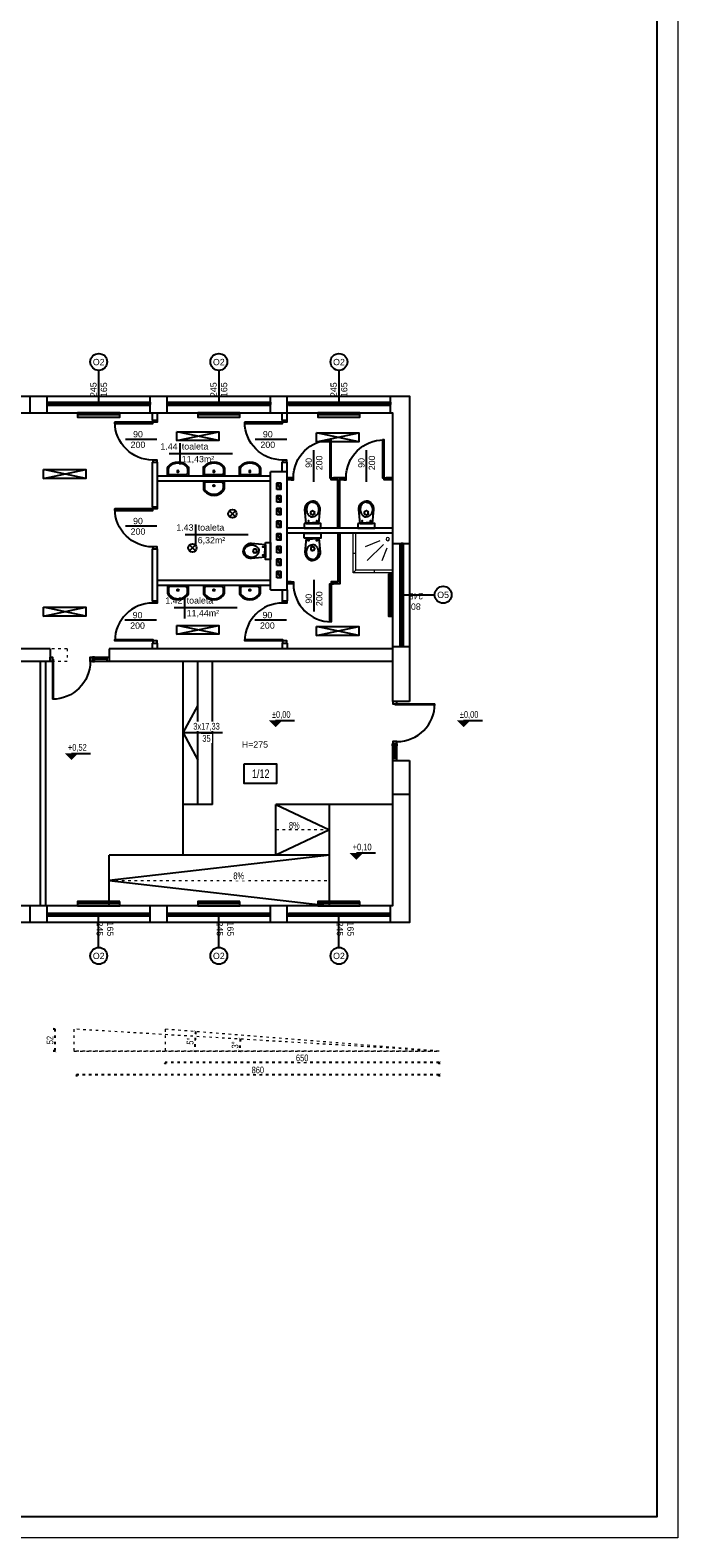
# Model space of a CAD drawing. Header units: millimetres. Extents: x 3698380 to 4312681, y 679670 to 844285.
# Tile 60 of 100: x 4009275 to 4024640, y 766619 to 802412. Entities that reach past the tile are written whole.
import ezdxf
from ezdxf.enums import TextEntityAlignment as Align

# ---------------------------------------------------------------- set-up
doc = ezdxf.new("R2010")
doc.units = ezdxf.units.MM
doc.header["$LTSCALE"] = 10
doc.set_wipeout_variables(frame=1)
doc.linetypes.add('ACAD_ISO03W100', pattern=[30, 12, -18])
for name, color, linetype, lineweight in [('0 20 cienka', 8, 'Continuous', 20), ('sanitarka', 170, 'Continuous', 15), ('tabelka', 7, 'Continuous', 9)]:
    doc.layers.add(name, color=color, linetype=linetype, lineweight=lineweight)
for name, color, linetype in [('A_opis', 6, 'Continuous'), ('A_opis_pom', 3, 'Continuous'), ('A_rzędne', 1, 'Continuous'), ('A_sc_istn', 252, 'Continuous'), ('A_sc_proj', 2, 'Continuous'), ('A_stolarka', 252, 'Continuous'), ('A_wymiary', 1, 'Continuous')]:
    doc.layers.add(name, color=color, linetype=linetype)
doc.styles.get("Standard").update_dxf_attribs({"font": 'arial.ttf'})
doc.styles.add('Strzałki', font='ic-isocp.shx', dxfattribs={"width": 0.8})
doc.linetypes.add('TRACKS', pattern='A,0.15,[130,ltypeshp.shx,S=0.25,R=0,X=0,Y=0],0.15', length=0.3)
doc.dimstyles.new('1_do_100', dxfattribs={"dimtxt": 160, "dimasz": 64, "dimexe": 40, "dimexo": 80, "dimgap": 32, "dimtad": 1, "dimdec": 1, "dimlfac": 0.1, "dimrnd": 0.5, "dimzin": 12, "dimdsep": 46, "dimtxsty": 'Strzałki', "dimblk": 'ARCHTICK', "dimcen": 0, "dimdle": 1, "dimclrd": 256, "dimclre": 256, "dimclrt": 256, "dimadec": 0, "dimazin": 2, "dimtm": 1e-09, "dimtfac": 1, "dimtdec": 1, "dimtmove": 1, "dimatfit": 3, "dimldrblk": 'ARCHTICK', "dimfxl": 80, "dimfxlon": 1, "dimtfill": 1, "dimtfillclr": 256, "dimtolj": 1, "dimtzin": 12, "dimarcsym": 0})

# ---------------------------------------------------------------- blocks, each defined once
blk = doc.blocks.new('*U462')
at = {"color": 252}
for p, q in [((-95, 20), (-100, 20)), ((-100, 15), (-97.5, 15)), ((-97.5, 15), (-97.5, 17.5)), ((-97.5, 17.5), (-95, 17.5)), ((-92.5, 17.5), (-97.5, 17.5)), ((-97.5, 17.5), (-97.5, 12.5)), ((-97.5, 12.5), (-92.5, 12.5)), ((-95, 17.5), (-95, 20)), ((140, 20), (-95, 20)), ((-92.5, 12.5), (-92.5, 17.5)), ((137.5, 17.5), (-92.5, 17.5)), ((-92.5, 15), (137.5, 15)), ((-92.5, 12.5), (137.5, 12.5)), ((-92.5, 12.5), (137.5, 12.5)), ((142.5, 17.5), (137.5, 17.5)), ((137.5, 17.5), (137.5, 12.5)), ((137.5, 12.5), (142.5, 12.5)), ((145, 20), (140, 20)), ((140, 20), (140, 17.5)), ((140, 17.5), (142.5, 17.5)), ((142.5, 17.5), (142.5, 15)), ((142.5, 12.5), (142.5, 17.5)), ((142.5, 15), (145, 15))]:
    blk.add_line(p, q, dxfattribs=at)
for points in [[(-100, 20), (-100, 15), (-97.5, 15)], [(145, 20), (145, 15), (142.5, 15)]]:
    blk.add_lwpolyline(points, dxfattribs=at)
blk = doc.blocks.new('*U338')
at = {"color": 252}
blk.add_lwpolyline([(75, 0), (0, 0)], dxfattribs=at)
for tag, p in [('S', (30, 5)), ('H', (30, -20))]:
    blk.add_attdef(tag, text='', height=15, dxfattribs=at).set_placement(p, align=Align.CENTER)
blk = doc.blocks.new('*U259')
at = {"color": 252}
blk.add_lwpolyline([(75, 0), (0, 0)], dxfattribs=at)
for tag, p in [('H', (30, 20)), ('S', (30, -5))]:
    blk.add_attdef(tag, text='', height=15, rotation=180, dxfattribs=at).set_placement(p, align=Align.CENTER)
blk = doc.blocks.new('*U469')
at = {"color": 252}
for points in [[(35, 900), (35, 0), (0, 0), (0, 900)], [(-50, -100), (0, -100), (0, 0), (-50, 0)], [(950, 0), (950, -100), (900, -100), (900, 0)]]:
    blk.add_lwpolyline(points, close=True, dxfattribs=at)
blk.add_arc((0, 0), 900, 0, 90, dxfattribs=at)
blk = doc.blocks.new('A$C06B75830')
blk.add_lwpolyline([(-72.7, 30), (-94.5, 30), (-94.5, -30), (-73.8, -30)])
blk.add_lwpolyline([(-81, -27), (-73.8, -27, 0.181953), (-68.1, -24.8, 0.455925), (-68.3, 25.1, 0.203273), (-74.3, 27), (-85.8, 27, 0.340204), (-91.5, 22.6), (-91.5, -22.6, 0.429071), (-86.9, -27)], format="xyb", close=True)
blk.add_lwpolyline([(-87.4, -30, 0.01945), (-86.8, -30), (-81, -30), (-73.8, -30, 0.181953), (-66.1, -27.1, 0.455925), (-66.4, 27.4, 0.199786), (-74.5, 30), (-85.8, 30)], format="xyb")
blk.add_circle((-81.5, -0.2), 2.32)
blk = doc.blocks.new('natrysk')
at = {"layer": 'sanitarka'}
blk.add_lwpolyline([(-851.6, 853.1), (-764.1, 853.1), (-764.1, 940.6), (-851.6, 940.6)], close=True, dxfattribs=at)
for points in [[(-851.6, 853.1), (-851.6, 846.8), (-764.1, 846.8), (-757.8, 846.8), (-757.8, 940.6), (-764.1, 940.6)], [(-838.1, 905.5), (-825.5, 875.1)], [(-829.5, 914.2), (-791.4, 876.2)], [(-820.8, 922.8), (-786.6, 908.6)], [(-757.8, 893.7), (-764.1, 893.7)], [(-807.8, 853.1), (-807.8, 846.8)], [(-764.1, 853.1), (-757.8, 846.8)]]:
    blk.add_lwpolyline(points, dxfattribs=at)
blk.add_circle((-840, 926.8), 3.81, dxfattribs=at)
blk = doc.blocks.new('A$C2A952524')
for p, q in [((-6.5, -22.6), (26.5, -19.5)), ((-6.5, -52.4), (-6.5, -22.6)), ((-5, -22.9), (-5, -37.5)), ((9.1, -35.7), (9, -37.5)), ((9.4, -34.3), (9.1, -35.7)), ((10.1, -32.5), (9.4, -34.3)), ((11.1, -30.6), (10.1, -32.5)), ((12.4, -28.9), (11.1, -30.6)), ((14, -27.3), (12.4, -28.9)), ((15.7, -26.1), (14, -27.3)), ((17.3, -25.1), (15.7, -26.1)), ((19.5, -24.2), (17.3, -25.1)), ((17.5, -33), (19.5, -33)), ((21.6, -23.6), (19.5, -24.2)), ((24.4, -23.1), (21.6, -23.6)), ((26.7, -23), (24.4, -23.1)), ((26.5, -19.5), (30.1, -19.8)), ((28.9, -23.1), (26.7, -23)), ((31, -23.5), (28.9, -23.1)), ((30.1, -19.8), (32, -20.2)), ((33.1, -24.1), (31, -23.5)), ((32, -20.2), (33.8, -20.8)), ((35.2, -25), (33.1, -24.1)), ((33.8, -20.8), (35.7, -21.5)), ((36.6, -25.7), (35.2, -25)), ((35.7, -21.5), (37.4, -22.4)), ((38.5, -27), (36.6, -25.7)), ((37.4, -22.4), (39.1, -23.5)), ((40.3, -28.6), (38.5, -27)), ((39.1, -23.5), (40.6, -24.8)), ((41, -29.5), (40.3, -28.6)), ((40.6, -24.8), (42, -26.2)), ((42.2, -31.1), (41, -29.5)), ((42, -26.2), (43.2, -27.7)), ((42.9, -32.5), (42.2, -31.1)), ((43.3, -33.5), (42.9, -32.5)), ((43.2, -27.7), (44.2, -29.2)), ((43.8, -35.3), (43.3, -33.5)), ((44, -37.2), (43.8, -35.3)), ((44.2, -29.2), (45.1, -30.9)), ((45.1, -30.9), (45.7, -32.5)), ((45.7, -32.5), (46.1, -34.2)), ((46.1, -34.2), (46.4, -35.9)), ((-6.5, -52.4), (26.5, -55.5)), ((-5, -52.1), (-5, -37.5)), ((9.1, -39.3), (9, -37.5)), ((9.4, -40.7), (9.1, -39.3)), ((10.1, -42.5), (9.4, -40.7)), ((11.1, -44.4), (10.1, -42.5)), ((12.4, -46.1), (11.1, -44.4)), ((14, -47.7), (12.4, -46.1)), ((14, -37.5), (14, -36.5)), ((14, -37.5), (14, -38.5)), ((15.7, -48.9), (14, -47.7)), ((17.3, -49.9), (15.7, -48.9)), ((19.5, -50.8), (17.3, -49.9)), ((17.5, -42), (19.5, -42)), ((21.6, -51.4), (19.5, -50.8)), ((24.4, -51.9), (21.6, -51.4)), ((23, -36.5), (23, -37.5)), ((23, -38.5), (23, -37.5)), ((26.7, -52), (24.4, -51.9)), ((26.5, -55.5), (30.1, -55.2)), ((28.9, -51.9), (26.7, -52)), ((31, -51.5), (28.9, -51.9)), ((30.1, -55.2), (32, -54.8)), ((33.1, -50.9), (31, -51.5)), ((32, -54.8), (33.8, -54.2)), ((35.2, -50), (33.1, -50.9)), ((33.8, -54.2), (35.7, -53.5)), ((36.6, -49.4), (35.2, -50)), ((35.7, -53.5), (37.4, -52.6)), ((38.5, -48.1), (36.6, -49.4)), ((37.4, -52.6), (39.1, -51.5)), ((40.3, -46.4), (38.5, -48.1)), ((39.1, -51.5), (40.6, -50.2)), ((41, -45.6), (40.3, -46.4)), ((40.6, -50.2), (42, -48.8)), ((42.2, -43.9), (41, -45.6)), ((42, -48.8), (43.2, -47.4)), ((42.9, -42.5), (42.2, -43.9)), ((43.3, -41.5), (42.9, -42.5)), ((43.2, -47.4), (44.2, -45.8)), ((43.8, -39.7), (43.3, -41.5)), ((44, -37.8), (43.8, -39.7)), ((44, -37.5), (44, -37.2)), ((44, -37.5), (44, -37.8)), ((44.2, -45.8), (45.1, -44.1)), ((45.1, -44.1), (45.7, -42.5)), ((45.7, -42.5), (46.1, -40.8)), ((46.1, -40.8), (46.4, -39.1)), ((46.4, -35.9), (46.5, -37.5)), ((46.4, -39.1), (46.5, -37.5))]:
    blk.add_line(p, q)
for centre in [(-0.9, -27.6), (-0.9, -47.4)]:
    blk.add_circle(centre, 0.965)
for centre, start, end in [((17.5, -36.5), 90, 180), ((19.5, -36.5), 0, 90), ((17.5, -38.5), 180, 270), ((19.5, -38.5), 270, 0)]:
    blk.add_arc(centre, 3.5, start, end)
blk = doc.blocks.new('*U470')
at = {"color": 252}
for points in [[(35, 900), (35, 0), (0, 0), (0, 900)], [(-50, -50), (0, -50), (0, 0), (-50, 0)], [(950, 0), (950, -50), (900, -50), (900, 0)]]:
    blk.add_lwpolyline(points, close=True, dxfattribs=at)
blk.add_arc((0, 0), 900, 0, 90, dxfattribs=at)
blk = doc.blocks.new('*U205')
blk.add_wipeout([(-7.5, -5), (7.5, -5), (7.5, 5), (-7.5, 5)])
for points in [[(-7.5, -5), (7.5, -5), (7.5, 5)], [(-7.5, 5), (7.5, 5), (7.5, -5), (-7.5, -5)]]:
    blk.add_lwpolyline(points, close=True)
blk.add_lwpolyline([(-7.5, 5), (-7.5, 5), (7.5, 5), (7.5, 5)])
blk = doc.blocks.new('jndf')
at = {"layer": 'A_stolarka', "ltscale": 2}
for p, q in [((6686, -1555594), (6686, -1556544)), ((6686, -1555594), (6706, -1555594)), ((6706, -1555594), (6706, -1556544))]:
    blk.add_line(p, q, dxfattribs=at)
for points in [[(5756, -1555644), (5806, -1555644), (5806, -1555544), (5756, -1555544)], [(6706, -1555644), (6756, -1555644), (6756, -1555544), (6706, -1555544)]]:
    blk.add_lwpolyline(points, close=True, dxfattribs=at)
blk.add_arc((6706, -1555644), 900, 180, 270, dxfattribs=at)
blk = doc.blocks.new('_ArchTick')
at = {"color": 0, "linetype": 'ByBlock', "const_width": 0.15}
blk.add_lwpolyline([(-0.5, -0.5), (0.5, 0.5)], dxfattribs=at)
blk = doc.blocks.new('*D258')
at = {"layer": '0 20 cienka', "linetype": 'ACAD_ISO03W100', "lineweight": -2, "ltscale": 0.5, "transparency": 16777216}
blk.add_arc((3777217, 778176), 4729, 176.5664, 180, dxfattribs=at)
at = {"layer": 'DEFPOINTS', "color": 0, "linetype": 'ACAD_ISO03W100', "ltscale": 0.5, "transparency": 16777216}
for p in [(3768550, 778696), (3768550, 778176), (3777217, 778176), (3777217, 778176)]:
    blk.add_point(p, dxfattribs=at)
at = {"layer": '0 20 cienka', "linetype": 'ACAD_ISO03W100', "lineweight": -2, "ltscale": 0.5, "transparency": 16777216, "xscale": 64, "yscale": 64, "zscale": 64}
for p, rotation in [((3772497, 778459), 86.56636963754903), ((3772488, 778176), 269.9999999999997)]:
    blk.add_blockref('_ArchTick', p, dxfattribs=dict(at, rotation=rotation))
at = {"layer": '0 20 cienka', "linetype": 'ACAD_ISO03W100', "ltscale": 0.5, "transparency": 16777216, "insert": (3772378, 778321), "char_height": 160, "attachment_point": 5, "rotation": 88.2832, "style": 'Strzałki', "bg_fill": 3, "box_fill_scale": 1.1, "bg_fill_color": 256, "bg_fill_true_color": 13158600, "bg_fill_transparency": 0}
blk.add_mtext('\\A1;3°', dxfattribs=at)
at = {"layer": 'DEFPOINTS', "color": 0, "linetype": 'ACAD_ISO03W100', "ltscale": 0.5, "transparency": 16777216}
blk.add_point((3772492, 778365), dxfattribs=at)
blk = doc.blocks.new('*D257')
at = {"layer": '0 20 cienka', "linetype": 'ACAD_ISO03W100', "lineweight": -2, "ltscale": 0.5, "transparency": 16777216}
for p, q in [((3768104, 778696), (3768059, 778696)), ((3768099, 778697), (3768099, 778175)), ((3768104, 778176), (3768059, 778176))]:
    blk.add_line(p, q, dxfattribs=at)
at = {"layer": 'DEFPOINTS', "color": 0, "linetype": 'ACAD_ISO03W100', "ltscale": 0.5, "transparency": 16777216}
for p in [(3768550, 778696), (3768550, 778176)]:
    blk.add_point(p, dxfattribs=at)
at = {"layer": '0 20 cienka', "linetype": 'ACAD_ISO03W100', "lineweight": -2, "ltscale": 0.5, "transparency": 16777216, "xscale": 64, "yscale": 64, "zscale": 64}
for p, rotation in [((3768099, 778696), 90), ((3768099, 778176), 270)]:
    blk.add_blockref('_ArchTick', p, dxfattribs=dict(at, rotation=rotation))
at = {"layer": '0 20 cienka', "linetype": 'ACAD_ISO03W100', "ltscale": 0.5, "transparency": 16777216, "insert": (3767987, 778436), "char_height": 160, "attachment_point": 5, "rotation": 90, "style": 'Strzałki', "bg_fill": 3, "box_fill_scale": 1.1, "bg_fill_color": 256, "bg_fill_true_color": 13158600, "bg_fill_transparency": 0}
blk.add_mtext('\\A1;52', dxfattribs=at)
at = {"layer": 'DEFPOINTS', "color": 0, "linetype": 'ACAD_ISO03W100', "ltscale": 0.5, "transparency": 16777216}
blk.add_point((3768099, 778176), dxfattribs=at)
blk = doc.blocks.new('*D256')
at = {"layer": '0 20 cienka', "linetype": 'ACAD_ISO03W100', "lineweight": -2, "ltscale": 0.5, "transparency": 16777216}
blk.add_arc((3777217, 778176), 5798, 175.4261, 180, dxfattribs=at)
at = {"layer": 'DEFPOINTS', "color": 0, "linetype": 'ACAD_ISO03W100', "ltscale": 0.5, "transparency": 16777216}
for p in [(3770717, 778696), (3768616, 778176), (3777217, 778176), (3777217, 778176)]:
    blk.add_point(p, dxfattribs=at)
at = {"layer": '0 20 cienka', "linetype": 'ACAD_ISO03W100', "lineweight": -2, "ltscale": 0.5, "transparency": 16777216, "xscale": 64, "yscale": 64, "zscale": 64}
for p, rotation in [((3771437, 778638), 85.42607874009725), ((3771419, 778176), 270.0000000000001)]:
    blk.add_blockref('_ArchTick', p, dxfattribs=dict(at, rotation=rotation))
at = {"layer": '0 20 cienka', "linetype": 'ACAD_ISO03W100', "ltscale": 0.5, "transparency": 16777216, "insert": (3771312, 778412), "char_height": 160, "attachment_point": 5, "rotation": 87.713, "style": 'Strzałki', "bg_fill": 3, "box_fill_scale": 1.1, "bg_fill_color": 256, "bg_fill_true_color": 13158600, "bg_fill_transparency": 0}
blk.add_mtext('\\A1;5°', dxfattribs=at)
at = {"layer": 'DEFPOINTS', "color": 0, "linetype": 'ACAD_ISO03W100', "ltscale": 0.5, "transparency": 16777216}
blk.add_point((3771427, 778484), dxfattribs=at)
blk = doc.blocks.new('*D255')
at = {"layer": '0 20 cienka', "linetype": 'ACAD_ISO03W100', "lineweight": -2, "ltscale": 0.5, "transparency": 16777216}
for p, q in [((3777218, 777901), (3770716, 777901)), ((3770717, 777906), (3770717, 777861)), ((3777217, 777906), (3777217, 777861))]:
    blk.add_line(p, q, dxfattribs=at)
at = {"layer": 'DEFPOINTS', "color": 0, "linetype": 'ACAD_ISO03W100', "ltscale": 0.5, "transparency": 16777216}
for p in [(3770717, 778176), (3777217, 778176), (3770717, 777901)]:
    blk.add_point(p, dxfattribs=at)
at = {"layer": '0 20 cienka', "linetype": 'ACAD_ISO03W100', "lineweight": -2, "ltscale": 0.5, "transparency": 16777216, "xscale": 64, "yscale": 64, "zscale": 64, "rotation": 180}
blk.add_blockref('_ArchTick', (3770717, 777901), dxfattribs=at)
at = {"layer": '0 20 cienka', "linetype": 'ACAD_ISO03W100', "lineweight": -2, "ltscale": 0.5, "transparency": 16777216, "xscale": 64, "yscale": 64, "zscale": 64}
blk.add_blockref('_ArchTick', (3777217, 777901), dxfattribs=at)
at = {"layer": '0 20 cienka', "linetype": 'ACAD_ISO03W100', "ltscale": 0.5, "transparency": 16777216, "insert": (3773967, 778013), "char_height": 160, "attachment_point": 5, "style": 'Strzałki', "bg_fill": 3, "box_fill_scale": 1.1, "bg_fill_color": 256, "bg_fill_true_color": 13158600, "bg_fill_transparency": 0}
blk.add_mtext('\\A1;650', dxfattribs=at)
blk = doc.blocks.new('*D254')
at = {"layer": '0 20 cienka', "linetype": 'ACAD_ISO03W100', "lineweight": -2, "ltscale": 0.5, "transparency": 16777216}
for p, q in [((3777218, 777613), (3768615, 777613)), ((3768616, 777618), (3768616, 777573)), ((3777217, 777618), (3777217, 777573))]:
    blk.add_line(p, q, dxfattribs=at)
at = {"layer": 'DEFPOINTS', "color": 0, "linetype": 'ACAD_ISO03W100', "ltscale": 0.5, "transparency": 16777216}
for p in [(3768616, 778176), (3777217, 778176), (3768616, 777613)]:
    blk.add_point(p, dxfattribs=at)
at = {"layer": '0 20 cienka', "linetype": 'ACAD_ISO03W100', "lineweight": -2, "ltscale": 0.5, "transparency": 16777216, "xscale": 64, "yscale": 64, "zscale": 64, "rotation": 180}
blk.add_blockref('_ArchTick', (3768616, 777613), dxfattribs=at)
at = {"layer": '0 20 cienka', "linetype": 'ACAD_ISO03W100', "lineweight": -2, "ltscale": 0.5, "transparency": 16777216, "xscale": 64, "yscale": 64, "zscale": 64}
blk.add_blockref('_ArchTick', (3777217, 777613), dxfattribs=at)
at = {"layer": '0 20 cienka', "linetype": 'ACAD_ISO03W100', "ltscale": 0.5, "transparency": 16777216, "insert": (3772916, 777725), "char_height": 160, "attachment_point": 5, "style": 'Strzałki', "bg_fill": 3, "box_fill_scale": 1.1, "bg_fill_color": 256, "bg_fill_true_color": 13158600, "bg_fill_transparency": 0}
blk.add_mtext('\\A1;860', dxfattribs=at)
blk = doc.blocks.new('d')
at = {"layer": '0 20 cienka', "color": 252, "linetype": 'ACAD_ISO03W100', "ltscale": 0.5}
for p, q in [((3769391.27, 782227.02), (3774614.74, 782227.02)), ((3777216.85, 778176.01), (3768550.18, 778696.01)), ((3768550.18, 778696.01), (3768550.18, 778176.01)), ((3768550.18, 778176.01), (3777216.85, 778176.01)), ((3777216.85, 778176.01), (3768616.02, 778176.01))]:
    blk.add_line(p, q, dxfattribs=at)
for points in [[(3768391.27, 787727.02), (3767991.27, 787727.02)], [(3768391.27, 787727.02), (3768391.27, 787427.02)], [(3768391.27, 787427.02), (3767991.27, 787427.02)]]:
    blk.add_lwpolyline(points, dxfattribs=at)
at = {"layer": 'A_opis_pom', "color": 252, "ltscale": 2}
blk.add_lwpolyline([(3772591.92, 784995.24), (3773360.85, 784995.24), (3773360.85, 784529.81), (3772591.92, 784529.81)], close=True, dxfattribs=at)
at = {"layer": 'A_rzędne', "color": 252}
for points in [[(3773338.87, 785864.77, 0, 320, 0), (3773338.87, 786024.77, 320, 320, 0)], [(3777796.43, 785864.77, 0, 320, 0), (3777796.43, 786024.77, 320, 320, 0)], [(3768496.09, 785083.42, 0, 320, 0), (3768496.09, 785243.42, 320, 320, 0)], [(3775253.89, 782717.96, 0, 320, 0), (3775253.89, 782877.96, 320, 320, 0)]]:
    blk.add_lwpolyline(points, format="xyseb", dxfattribs=at)
for points in [[(3773338.87, 786024.77), (3773788.87, 786024.77)], [(3777796.43, 786024.77), (3778246.43, 786024.77)], [(3768496.09, 785243.42), (3768946.09, 785243.42)], [(3775253.89, 782877.96), (3775703.89, 782877.96)]]:
    blk.add_lwpolyline(points, dxfattribs=at)
at = {"layer": 'A_sc_istn', "color": 252}
for points in [[(3745714.74, 821527.02), (3757114.74, 821527.02), (3757114.74, 802727.02), (3755914.74, 802727.02), (3755914.74, 802327.02), (3762014.74, 802327.02), (3762014.74, 795627.02), (3759114.74, 795627.02), (3759114.74, 793727.02), (3776514.74, 793727.02), (3776514.74, 786472.02)], [(3745714.74, 821127.02), (3756714.74, 821127.02), (3756714.74, 803127.02), (3755514.74, 803127.02), (3755514.74, 801927.02), (3761614.74, 801927.02), (3761614.74, 796027.02), (3758714.74, 796027.02), (3758714.74, 793327.02), (3776114.74, 793327.02), (3776114.74, 786472.02)], [(3767514.74, 793327.02), (3767514.74, 793727.02)], [(3767914.74, 793327.02), (3767914.74, 793727.02)], [(3770364.74, 793327.02), (3770364.74, 793727.02)], [(3770764.74, 793327.02), (3770764.74, 793727.02)], [(3773214.74, 793327.02), (3773214.74, 793727.02)], [(3773614.74, 793327.02), (3773614.74, 793727.02)], [(3776064.74, 793327.02), (3776064.74, 793727.02)], [(3770414.74, 793155.69), (3770414.74, 793327.02)], [(3770534.74, 793155.69), (3770534.74, 793327.02)], [(3773494.74, 793155.69), (3773494.74, 793327.02)], [(3773614.74, 793155.69), (3773614.74, 793327.02)], [(3770414.74, 793155.69), (3770534.74, 793155.69)], [(3770993.23, 792668.11), (3771993.23, 792880.24)], [(3771993.23, 792668.11), (3770993.23, 792880.24)], [(3773494.74, 793155.69), (3773614.74, 793155.69)], [(3774310.55, 792637.16), (3775310.55, 792849.29)], [(3775310.55, 792637.16), (3774310.55, 792849.29)], [(3771062.29, 792604.4), (3771062.29, 792104.4)], [(3770414.74, 791095.35), (3770414.74, 792155.69)], [(3770414.74, 792155.69), (3770534.74, 792155.69)], [(3770534.74, 791095.35), (3770534.74, 792155.69)], [(3772312.29, 792354.4), (3770812.29, 792354.4)], [(3773494.74, 791927.02), (3773494.74, 792155.69)], [(3773494.74, 792155.69), (3773614.74, 792155.69)], [(3773614.74, 791927.02), (3773614.74, 792155.69)], [(3767833.57, 791766.94), (3768833.57, 791979.07)], [(3768833.57, 791766.94), (3767833.57, 791979.07)], [(3773214.74, 791827.02), (3770534.74, 791827.02)], [(3773214.74, 789127.02), (3773214.74, 791927.02)], [(3773614.74, 791927.02), (3773214.74, 791927.02)], [(3773614.74, 789127.02), (3773614.74, 791927.02)], [(3773709.3, 791787.02), (3773614.74, 791787.02)], [(3773709.3, 791737.02), (3773709.3, 791787.02)], [(3774864.74, 790587.02), (3774864.74, 791787.02), (3774709.3, 791787.02)], [(3774709.3, 791787.02), (3774709.3, 791737.02)], [(3774959.3, 791787.02), (3774864.74, 791787.02)], [(3774959.3, 791737.02), (3774959.3, 791787.02)], [(3776114.74, 791787.02), (3775959.3, 791787.02)], [(3775959.3, 791787.02), (3775959.3, 791737.02)], [(3773214.74, 791707.02), (3770534.74, 791707.02)], [(3773709.3, 791737.02), (3773614.74, 791737.02)], [(3774814.74, 790587.02), (3774814.74, 791737.02), (3774709.3, 791737.02)], [(3774959.3, 791737.02), (3774864.74, 791737.02)], [(3776114.74, 791737.02), (3775959.3, 791737.02)], [(3770414.74, 791095.35), (3770534.74, 791095.35)], [(3771439.96, 790677.9), (3771439.96, 790177.9)], [(3772241.08, 791001.55), (3772382.51, 790860.13)], [(3772382.51, 791001.55), (3772241.08, 790860.13)], [(3772689.96, 790427.9), (3771189.96, 790427.9)], [(3776114.74, 790587.02), (3773614.74, 790587.02)], [(3776114.74, 790467.02), (3773614.74, 790467.02)], [(3774864.74, 790467.02), (3774864.74, 789267.02), (3774709.3, 789267.02)], [(3774814.74, 790467.02), (3774814.74, 789317.02), (3774709.3, 789317.02)], [(3770414.74, 788862.77), (3770414.74, 790095.35)], [(3770414.74, 790095.35), (3770534.74, 790095.35)], [(3770534.74, 788862.77), (3770534.74, 790095.35)], [(3771294.06, 790191.96), (3771435.48, 790050.54)], [(3771435.48, 790191.96), (3771294.06, 790050.54)], [(3776114.74, 790227.02), (3776514.74, 790227.02)], [(3773214.74, 789347.02), (3770534.74, 789347.02)], [(3773709.3, 789317.02), (3773614.74, 789317.02)], [(3773709.3, 789267.02), (3773614.74, 789267.02)], [(3773709.3, 789317.02), (3773709.3, 789267.02)], [(3774709.3, 789267.02), (3774709.3, 789317.02)], [(3773214.74, 789227.02), (3770534.74, 789227.02)], [(3771178.18, 788947.05), (3771178.18, 788447.05)], [(3773214.74, 789127.02), (3773614.74, 789127.02)], [(3773494.74, 789127.02), (3773494.74, 788862.77)], [(3773614.74, 789127.02), (3773614.74, 788862.77)], [(3767833.57, 788502.51), (3768833.57, 788714.65)], [(3768833.57, 788502.51), (3767833.57, 788714.65)], [(3770414.74, 788862.77), (3770534.74, 788862.77)], [(3772428.18, 788697.05), (3770928.18, 788697.05)], [(3773494.74, 788862.77), (3773614.74, 788862.77)], [(3770993.23, 788070.28), (3771993.23, 788282.41)], [(3771993.23, 788070.28), (3770993.23, 788282.41)], [(3774310.55, 788039.33), (3775310.55, 788251.46)], [(3775310.55, 788039.33), (3774310.55, 788251.46)], [(3770414.74, 787727.02), (3770414.74, 787862.77)], [(3770414.74, 787862.77), (3770534.74, 787862.77)], [(3770534.74, 787727.02), (3770534.74, 787862.77)], [(3773494.74, 787862.77), (3773494.74, 787727.02)], [(3773494.74, 787862.77), (3773614.74, 787862.77)], [(3773614.74, 787862.77), (3773614.74, 787727.02)], [(3767991.27, 787727.02), (3761447.71, 787727.02)], [(3776114.74, 787727.02), (3769391.27, 787727.02)], [(3769391.27, 787727.02), (3769391.27, 787427.02)], [(3776114.74, 787777.02), (3776514.74, 787777.02)], [(3767991.27, 787427.02), (3761447.71, 787427.02)], [(3767754.74, 787427.02), (3767754.74, 781627.02)], [(3767874.74, 787427.02), (3767874.74, 781627.02)], [(3776114.74, 787427.02), (3769391.27, 787427.02)], [(3776514.74, 785072.02), (3776514.74, 781227.02), (3749499.74, 781227.02)], [(3776114.74, 785072.02), (3776114.74, 781627.02), (3749499.74, 781627.02)], [(3767514.74, 781227.02), (3767514.74, 781627.02)], [(3767914.74, 781227.02), (3767914.74, 781627.02)], [(3770364.74, 781227.02), (3770364.74, 781627.02)], [(3770764.74, 781227.02), (3770764.74, 781627.02)], [(3773214.74, 781227.02), (3773214.74, 781627.02)], [(3773614.74, 781227.02), (3773614.74, 781627.02)], [(3776064.74, 781227.02), (3776064.74, 781627.02)]]:
    blk.add_lwpolyline(points, dxfattribs=at)
for points in [[(3769639.74, 793327.02), (3768639.74, 793327.02), (3768639.74, 793227.02), (3769639.74, 793227.02)], [(3772489.74, 793327.02), (3771489.74, 793327.02), (3771489.74, 793227.02), (3772489.74, 793227.02)], [(3775339.74, 793327.02), (3774339.74, 793327.02), (3774339.74, 793227.02), (3775339.74, 793227.02)], [(3770993.23, 792880.24), (3771993.23, 792880.24), (3771993.23, 792668.11), (3770993.23, 792668.11)], [(3774310.55, 792849.29), (3775310.55, 792849.29), (3775310.55, 792637.16), (3774310.55, 792637.16)], [(3767833.57, 791979.07), (3768833.57, 791979.07), (3768833.57, 791766.94), (3767833.57, 791766.94)], [(3774015.62, 790703), (3774015.62, 790587.02), (3774414.22, 790587.02), (3774414.22, 790703)], [(3775290.44, 790703), (3775290.44, 790587.02), (3775689.04, 790587.02), (3775689.04, 790703)], [(3774015.62, 790351.04), (3774015.62, 790467.02), (3774414.22, 790467.02), (3774414.22, 790351.04)], [(3773098.76, 790245.76), (3773214.74, 790245.76), (3773214.74, 789847.16), (3773098.76, 789847.16)], [(3776014.74, 789502.02), (3776014.74, 788502.02), (3776114.74, 788502.02), (3776114.74, 789502.02)], [(3767833.57, 788714.65), (3768833.57, 788714.65), (3768833.57, 788502.51), (3767833.57, 788502.51)], [(3770993.23, 788282.41), (3771993.23, 788282.41), (3771993.23, 788070.28), (3770993.23, 788070.28)], [(3774310.55, 788251.46), (3775310.55, 788251.46), (3775310.55, 788039.33), (3774310.55, 788039.33)], [(3769639.74, 781727.02), (3768639.74, 781727.02), (3768639.74, 781627.02), (3769639.74, 781627.02)], [(3772489.74, 781727.02), (3771489.74, 781727.02), (3771489.74, 781627.02), (3772489.74, 781627.02)], [(3775339.74, 781727.02), (3774339.74, 781727.02), (3774339.74, 781627.02), (3775339.74, 781627.02)]]:
    blk.add_lwpolyline(points, close=True, dxfattribs=at)
at = {"layer": 'A_sc_istn', "color": 252, "linetype": 'TRACKS', "ltscale": 20}
for points in [[(3769639.74, 793277.02), (3768639.74, 793277.02)], [(3772489.74, 793277.02), (3771489.74, 793277.02)], [(3775339.74, 793277.02), (3774339.74, 793277.02)], [(3776064.74, 789502.02), (3776064.74, 788502.02)], [(3769639.74, 781677.02), (3768639.74, 781677.02)], [(3772489.74, 781677.02), (3771489.74, 781677.02)], [(3775339.74, 781677.02), (3774339.74, 781677.02)]]:
    blk.add_lwpolyline(points, dxfattribs=at)
at = {"layer": 'A_sc_istn', "color": 252}
for centre, radius in [((3769141.05, 794535.86), 200), ((3771991.05, 794535.86), 200), ((3774841.05, 794535.86), 200), ((3772311.8, 790930.84), 100), ((3771364.77, 790121.25), 100), ((3777311.25, 789008.69), 200), ((3769141.05, 780437.26), 200), ((3771991.05, 780437.26), 200), ((3774841.05, 780437.26), 200)]:
    blk.add_circle(centre, radius, dxfattribs=at)
at = {"layer": 'A_sc_proj', "color": 252, "ltscale": 2}
for p, q in [((3767991.27, 787727.02), (3767991.27, 787427.02)), ((3776514.74, 786472.02), (3776114.74, 786472.02)), ((3776114.74, 785072.02), (3776514.74, 785072.02)), ((3776114.74, 784272.02), (3776514.74, 784272.02))]:
    blk.add_line(p, q, dxfattribs=at)
at = {"layer": 'A_stolarka', "color": 252, "ltscale": 2}
for p, q in [((3769341.27, 787477.02), (3769041.27, 787477.02)), ((3776164.74, 785122.02), (3776164.74, 785422.02))]:
    blk.add_line(p, q, dxfattribs=at)
at = {"layer": 'A_stolarka', "color": 252}
for p, q in [((3771144.24, 782827.02), (3771144.24, 787427.02)), ((3771494.24, 784027.02), (3771494.24, 787427.02)), ((3771844.24, 784027.02), (3771844.24, 787427.02)), ((3771844.24, 784027.02), (3771144.24, 784027.02)), ((3773344.24, 782827.02), (3773344.24, 784027.02)), ((3773344.24, 784027.02), (3774614.74, 783427.02)), ((3774614.74, 782827.02), (3774614.74, 784027.02)), ((3774614.74, 783427.02), (3773344.24, 782827.02)), ((3774614.74, 782827.02), (3769391.27, 782227.02)), ((3774614.74, 781627.02), (3774614.74, 782827.02)), ((3769391.27, 782227.02), (3774614.74, 781627.02)), ((3774614.74, 781627.02), (3774614.74, 781727.02))]:
    blk.add_line(p, q, dxfattribs=at)
at = {"layer": 'A_stolarka', "color": 252, "ltscale": 2}
for points in [[(3768991.27, 787427.02), (3769041.27, 787427.02), (3769041.27, 787527.02), (3768991.27, 787527.02)], [(3768991.27, 787527.02), (3769391.27, 787527.02), (3769391.27, 787427.02), (3768991.27, 787427.02)], [(3769391.27, 787427.02), (3769341.27, 787427.02), (3769341.27, 787527.02), (3769391.27, 787527.02)], [(3776214.74, 785472.02), (3776214.74, 785422.02), (3776114.74, 785422.02), (3776114.74, 785472.02)], [(3776114.74, 785472.02), (3776114.74, 785072.02), (3776214.74, 785072.02), (3776214.74, 785472.02)], [(3776214.74, 785072.02), (3776214.74, 785122.02), (3776114.74, 785122.02), (3776114.74, 785072.02)]]:
    blk.add_lwpolyline(points, close=True, dxfattribs=at)
at = {"layer": 'A_stolarka', "color": 252}
for points in [[(3776114.74, 784027.02), (3773344.24, 784027.02)], [(3774614.74, 782827.02), (3769391.27, 782827.02)], [(3769391.27, 781627.02), (3769391.27, 782827.02)]]:
    blk.add_lwpolyline(points, dxfattribs=at)
at = {"layer": 'A_sc_istn', "color": 252, "linetype": 'ACAD_ISO03W100'}
ref = blk.add_blockref('*U259', (3769139.74, 793577.05), dxfattribs=dict(at, xscale=-10, yscale=10, zscale=10, rotation=269.9999999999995))
ref.add_attrib('S', '245', dxfattribs={"layer": '0', "color": 252, "height": 150, "rotation": 90}).set_placement((3769089.74, 793877.05), align=Align.CENTER)
ref.add_attrib('H', '165', dxfattribs={"layer": '0', "color": 252, "height": 150, "rotation": 90}).set_placement((3769339.74, 793877.05), align=Align.CENTER)
ref = blk.add_blockref('*U259', (3771989.74, 793577.05), dxfattribs=dict(at, xscale=-10, yscale=10, zscale=10, rotation=269.9999999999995))
ref.add_attrib('S', '245', dxfattribs={"layer": '0', "color": 252, "height": 150, "rotation": 90}).set_placement((3771939.74, 793877.05), align=Align.CENTER)
ref.add_attrib('H', '165', dxfattribs={"layer": '0', "color": 252, "height": 150, "rotation": 90}).set_placement((3772189.74, 793877.05), align=Align.CENTER)
ref = blk.add_blockref('*U259', (3774839.74, 793577.05), dxfattribs=dict(at, xscale=-10, yscale=10, zscale=10, rotation=269.9999999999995))
ref.add_attrib('S', '245', dxfattribs={"layer": '0', "color": 252, "height": 150, "rotation": 90}).set_placement((3774789.74, 793877.05), align=Align.CENTER)
ref.add_attrib('H', '165', dxfattribs={"layer": '0', "color": 252, "height": 150, "rotation": 90}).set_placement((3775039.74, 793877.05), align=Align.CENTER)
at = {"layer": 'A_sc_istn', "color": 252}
for name, p, xscale, yscale, zscale, rotation in [('*U462', (3769364.74, 793377.05), -10, 10, 10, 359.9999999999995), ('*U462', (3772214.74, 793377.05), -10, 10, 10, 359.9999999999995), ('*U462', (3775064.74, 793377.05), -10, 10, 10, 359.9999999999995), ('A$C06B75830', (3771021.25, 792614.55), -8.333333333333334, 8.333333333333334, 8.333333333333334, 270.0000000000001), ('A$C06B75830', (3771874.56, 792614.55), -8.333333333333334, 8.333333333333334, 8.333333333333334, 270.0000000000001), ('A$C06B75830', (3772727.87, 792614.55), -8.333333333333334, 8.333333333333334, 8.333333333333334, 270.0000000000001), ('A$C06B75830', (3771874.56, 790919.49), 8.333333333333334, 8.333333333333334, 8.333333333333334, 269.9999999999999), ('A$C2A952524', (3774589.76, 790768.31), -10, 10, 10, 270), ('A$C2A952524', (3775864.59, 790768.31), -10, 10, 10, 270), ('A$C2A952524', (3774589.76, 790285.73), 10, 10, 10, 270), ('A$C2A952524', (3773033.45, 789671.62), 10, 10, 10, 180), ('*U462', (3776164.77, 788777.02), -10, 10, 10, 270), ('A$C06B75830', (3771021.25, 788439.49), 8.333333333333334, 8.333333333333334, 8.333333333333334, 269.9999999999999), ('A$C06B75830', (3771874.56, 788439.49), 8.333333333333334, 8.333333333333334, 8.333333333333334, 269.9999999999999), ('A$C06B75830', (3772727.87, 788439.49), 8.333333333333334, 8.333333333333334, 8.333333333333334, 269.9999999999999), ('*U462', (3768914.74, 781576.99), -10, 10, 10, 180), ('*U462', (3771764.74, 781576.99), -10, 10, 10, 180), ('*U462', (3774614.74, 781576.99), -10, 10, 10, 180)]:
    blk.add_blockref(name, p, dxfattribs=dict(at, xscale=xscale, yscale=yscale, zscale=zscale, rotation=rotation))
at = {"layer": 'A_sc_istn', "color": 252, "xscale": -1, "rotation": 90}
for p in [(3770424.74, 793105.69), (3773504.74, 793105.69), (3770424.74, 791045.35)]:
    blk.add_blockref('*U469', p, dxfattribs=at)
at = {"layer": 'A_sc_istn', "color": 252, "linetype": 'ACAD_ISO03W100', "xscale": 10, "yscale": 10, "zscale": 10}
for p in [(3769772.57, 792694.4), (3772852.57, 792694.4), (3769772.57, 790634.06), (3769762.57, 788401.47), (3772842.57, 788401.47)]:
    blk.add_blockref('*U338', p, dxfattribs=at).add_auto_attribs({'S': '90', 'H': '200'})
at = {"layer": 'A_sc_istn', "color": 252, "xscale": -1}
for p in [(3774659.3, 791787.02), (3775909.3, 791787.02)]:
    blk.add_blockref('*U470', p, dxfattribs=at)
at = {"layer": 'A_sc_istn', "color": 252, "linetype": 'ACAD_ISO03W100', "xscale": 10, "yscale": 10, "zscale": 10, "rotation": 270}
for p in [(3774248.01, 792439.2), (3775498.01, 792439.2)]:
    blk.add_blockref('*U259', p, dxfattribs=at).add_auto_attribs({'S': '90', 'H': '200'})
at = {"layer": 'A_sc_istn', "color": 252, "xscale": -10, "yscale": 10, "zscale": 10}
blk.add_blockref('natrysk', (3767598.97, 781061.5), dxfattribs=at)
at = {"layer": 'A_sc_istn', "color": 252}
for name, p, rotation in [('*U470', (3774659.3, 789267.02), 180), ('*U469', (3770424.74, 787912.77), 90.00000000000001), ('*U469', (3773504.74, 787912.77), 90.00000000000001)]:
    blk.add_blockref(name, p, dxfattribs=dict(at, rotation=rotation))
at = {"layer": 'A_sc_istn', "color": 252, "linetype": 'ACAD_ISO03W100'}
ref = blk.add_blockref('*U259', (3774248.01, 788614.85), dxfattribs=dict(at, xscale=-10, yscale=10, zscale=10, rotation=270))
ref.add_attrib('S', '90', dxfattribs={"layer": '0', "color": 252, "height": 150, "rotation": 90}).set_placement((3774198.01, 788914.85), align=Align.CENTER)
ref.add_attrib('H', '200', dxfattribs={"layer": '0', "color": 252, "height": 150, "rotation": 90}).set_placement((3774448.01, 788914.85), align=Align.CENTER)
ref = blk.add_blockref('*U259', (3776364.77, 789002.02), dxfattribs=dict(at, xscale=-10, yscale=10, zscale=10, rotation=180))
ref.add_attrib('S', '245', dxfattribs={"layer": '0', "color": 252, "height": 150, "rotation": 180}).set_placement((3776664.77, 789052.02), align=Align.CENTER)
ref.add_attrib('H', '80', dxfattribs={"layer": '0', "color": 252, "height": 150, "rotation": 180}).set_placement((3776664.77, 788802.02), align=Align.CENTER)
ref = blk.add_blockref('*U338', (3769139.74, 781377), dxfattribs=dict(at, xscale=-10, yscale=10, zscale=10, rotation=90))
ref.add_attrib('S', '245', dxfattribs={"layer": '0', "color": 252, "height": 150, "rotation": 270}).set_placement((3769089.74, 781077), align=Align.CENTER)
ref.add_attrib('H', '165', dxfattribs={"layer": '0', "color": 252, "height": 150, "rotation": 270}).set_placement((3769339.74, 781077), align=Align.CENTER)
ref = blk.add_blockref('*U338', (3771989.74, 781377), dxfattribs=dict(at, xscale=-10, yscale=10, zscale=10, rotation=90))
ref.add_attrib('S', '245', dxfattribs={"layer": '0', "color": 252, "height": 150, "rotation": 270}).set_placement((3771939.74, 781077), align=Align.CENTER)
ref.add_attrib('H', '165', dxfattribs={"layer": '0', "color": 252, "height": 150, "rotation": 270}).set_placement((3772189.74, 781077), align=Align.CENTER)
ref = blk.add_blockref('*U338', (3774839.74, 781377), dxfattribs=dict(at, xscale=-10, yscale=10, zscale=10, rotation=90))
ref.add_attrib('S', '245', dxfattribs={"layer": '0', "color": 252, "height": 150, "rotation": 270}).set_placement((3774789.74, 781077), align=Align.CENTER)
ref.add_attrib('H', '165', dxfattribs={"layer": '0', "color": 252, "height": 150, "rotation": 270}).set_placement((3775039.74, 781077), align=Align.CENTER)
at = {"layer": 'A_stolarka', "color": 252, "xscale": -1}
blk.add_blockref('jndf', (3774747, 2343070.77), dxfattribs=at)
at = {"layer": 'A_stolarka', "color": 252, "rotation": 90}
blk.add_blockref('jndf', (2220571, 779716.29), dxfattribs=at)
at = {"layer": 'A_sc_istn', "color": 252}
for s, width, insert, char_height, attachment_point in [('{\\H0.5x;O2}', 232.5953, (3769001.34, 794455.9), 300, 7), ('{\\H0.5x;O2}', 232.5953, (3771851.34, 794455.9), 300, 7), ('{\\H0.5x;O2}', 232.5953, (3774701.34, 794455.9), 300, 7), ('{\\H0.5x;1.44}', 232.5953, (3771012.29, 792454.4), 300, 9), ('{\\H0.5x;toaleta}', 232.5953, (3771112.29, 792454.4), 300, 7), ('{\\H0.5x;11,43m²}', 232.5953, (3771112.29, 792304.4), 300, 1), ('{\\H0.5x;1.43}', 232.5953, (3771389.96, 790527.9), 300, 9), ('{\\H0.5x;toaleta}', 232.5953, (3771489.96, 790527.9), 300, 7), ('{\\H0.5x;6,32m²}', 232.5953, (3771489.96, 790377.9), 300, 1), ('{\\H0.5x;1.42}', 232.5953, (3771128.18, 788797.05), 300, 9), ('{\\H0.5x;toaleta}', 232.5953, (3771228.18, 788797.05), 300, 7), ('{\\H0.5x;O5}', 232.5953, (3777171.54, 788928.72), 300, 7), ('{\\H0.5x;11,44m²}', 232.5953, (3771228.18, 788647.05), 300, 1), ('H=275', 129.7048, (3772846.83, 785451.92), 150, 5), ('{\\H0.5x;O2}', 232.5953, (3769001.34, 780357.3), 300, 7), ('{\\H0.5x;O2}', 232.5953, (3771851.34, 780357.3), 300, 7), ('{\\H0.5x;O2}', 232.5953, (3774701.34, 780357.3), 300, 7)]:
    blk.add_mtext_dynamic_manual_height_columns(s, width=width, gutter_width=12.5, heights=[0], dxfattribs=dict(at, insert=insert, char_height=char_height, attachment_point=attachment_point))
at = {"layer": 'A_sc_istn', "color": 252, "xscale": 10, "yscale": 10, "zscale": 10, "rotation": 90}
blk.add_blockref('*U205', (3773414.95, 789482.02), dxfattribs=at)
at = {"layer": 'A_opis', "color": 252, "char_height": 160, "attachment_point": 5, "style": 'Strzałki', "bg_fill": 3, "box_fill_scale": 1.2, "bg_fill_color": 256}
for s, insert, bg_fill_transparency in [('35', (3771697.86, 785597.02), 10554628), ('8%', (3773781.74, 783534.24), 3932682), ('8%', (3772462.01, 782334.24), 3932682)]:
    blk.add_mtext(s, dxfattribs=dict(at, insert=insert, bg_fill_transparency=bg_fill_transparency))
at = {"layer": 'A_opis_pom', "color": 252, "insert": (3772984.91, 784760.07), "char_height": 200, "attachment_point": 5, "style": 'Strzałki', "bg_fill": 3, "box_fill_scale": 1.2, "bg_fill_color": 256, "bg_fill_transparency": 10554628}
blk.add_mtext('1/12', dxfattribs=at)
at = {"layer": 'A_rzędne', "color": 252, "char_height": 160, "attachment_point": 5, "style": 'Strzałki', "bg_fill": 3, "box_fill_scale": 1, "bg_fill_color": 256, "bg_fill_transparency": 3933612}
for s, insert in [('{\\C1;%%P0,00}', (3773471.23, 786151.44)), ('{\\C1;%%P0,00}', (3777928.79, 786151.44)), ('{\\C1;+0,52}', (3768633.05, 785370.09)), ('{\\C1;+0,10}', (3775390.84, 783004.62))]:
    blk.add_mtext(s, dxfattribs=dict(at, insert=insert))
at = {"layer": '0 20 cienka', "color": 252, "linetype": 'ACAD_ISO03W100', "ltscale": 0.5}
dim = blk.add_angular_dim_2l(base=(3772491.97, 778364.88), line1=((3768550.18, 778176.01), (3777216.85, 778176.01)), line2=((3777216.85, 778176.01), (3768550.18, 778696.01)), dimstyle='1_do_100', override={"dimfxl": 5, "dimtfillclr": 0}, dxfattribs=at)
dim.commit()
dim.dimension.update_dxf_attribs({"geometry": '*D258', "text_midpoint": (3772378.37, 778321.03)})
for p, q in [((3774614.74, 783427.02), (3773344.24, 783427.02)), ((3777216.85, 778176.01), (3770716.85, 778696.01)), ((3770716.85, 778696.01), (3770716.85, 778176.01))]:
    blk.add_line(p, q, dxfattribs=at)
at = {"layer": 'A_opis', "color": 252}
blk.add_lwpolyline([(3772075.82, 785727.02), (3771144.24, 785727.02)], dxfattribs=at)
at = {"layer": 'A_sc_istn', "color": 252, "xscale": 10, "yscale": 10, "zscale": 10, "rotation": 90}
blk.add_blockref('*U205', (3773414.95, 789782.02), dxfattribs=at)
at = {"layer": '0 20 cienka', "color": 252, "linetype": 'ACAD_ISO03W100', "ltscale": 0.5}
dim = blk.add_linear_dim(base=(3768098.83, 778176.01), p1=(3768550.18, 778696.01), p2=(3768550.18, 778176.01), angle=90, dimstyle='1_do_100', override={"dimfxl": 5, "dimtfillclr": 0}, dxfattribs=at)
dim.commit()
dim.dimension.update_dxf_attribs({"geometry": '*D257', "text_midpoint": (3767986.83, 778436.01)})
at = {"layer": 'A_sc_istn', "color": 252, "xscale": 10, "yscale": 10, "zscale": 10, "rotation": 90}
blk.add_blockref('*U205', (3773414.95, 790082.02), dxfattribs=at)
at = {"layer": 'A_opis', "color": 252, "insert": (3771698.59, 785872.26), "char_height": 160, "attachment_point": 5, "style": 'Strzałki', "bg_fill": 3, "box_fill_scale": 1.2, "bg_fill_color": 256, "bg_fill_transparency": 10554628}
blk.add_mtext('3x17,33', dxfattribs=at)
at = {"layer": '0 20 cienka', "color": 252, "linetype": 'ACAD_ISO03W100', "ltscale": 0.5}
dim = blk.add_angular_dim_2l(base=(3771427.2, 778484.43), line1=((3777216.85, 778176.01), (3768616.02, 778176.01)), line2=((3777216.85, 778176.01), (3770716.85, 778696.01)), dimstyle='1_do_100', override={"dimfxl": 5, "dimtfillclr": 0}, dxfattribs=at)
dim.commit()
dim.dimension.update_dxf_attribs({"geometry": '*D256', "text_midpoint": (3771311.7, 778411.84)})
at = {"layer": 'A_opis', "color": 252}
for q in [(3771494.24, 786369.62), (3771494.24, 785084.43)]:
    blk.add_line((3771144.24, 785727.02), q, dxfattribs=at)
at = {"layer": 'A_sc_istn', "color": 252, "xscale": 10, "yscale": 10, "zscale": 10, "rotation": 90}
blk.add_blockref('*U205', (3773414.95, 790382.02), dxfattribs=at)
at = {"layer": '0 20 cienka', "color": 252, "linetype": 'ACAD_ISO03W100', "ltscale": 0.5}
dim = blk.add_linear_dim(base=(3770716.85, 777900.53), p1=(3777216.85, 778176.01), p2=(3770716.85, 778176.01), angle=180, dimstyle='1_do_100', override={"dimfxl": 5, "dimtfillclr": 0}, dxfattribs=at)
dim.commit()
dim.dimension.update_dxf_attribs({"geometry": '*D255', "text_midpoint": (3773966.85, 778012.53)})
at = {"layer": 'A_sc_istn', "color": 252, "xscale": 10, "yscale": 10, "zscale": 10, "rotation": 90}
blk.add_blockref('*U205', (3773414.95, 790682.02), dxfattribs=at)
at = {"layer": '0 20 cienka', "color": 252, "linetype": 'ACAD_ISO03W100', "ltscale": 0.5}
dim = blk.add_linear_dim(base=(3768616.02, 777613.17), p1=(3777216.85, 778176.01), p2=(3768616.02, 778176.01), angle=180, dimstyle='1_do_100', override={"dimfxl": 5, "dimtfillclr": 0}, dxfattribs=at)
dim.commit()
dim.dimension.update_dxf_attribs({"geometry": '*D254', "text_midpoint": (3772916.43, 777725.17)})
at = {"layer": 'A_sc_istn', "color": 252, "xscale": 10, "yscale": 10, "zscale": 10, "rotation": 90}
blk.add_blockref('*U205', (3773414.95, 790982.02), dxfattribs=at)
blk.add_blockref('*U205', (3773414.95, 791282.02), dxfattribs=at)
blk.add_blockref('*U205', (3773414.95, 791582.02), dxfattribs=at)

msp = doc.modelspace()

# ---------------------------------------------------------------- block references
at = {"layer": 'A_wymiary'}
msp.add_blockref('d', (241760, 0), dxfattribs=at)

# ---------------------------------------------------------------- next in the draw order: linework, layer by layer
at = {"layer": 'DEFPOINTS'}
msp.add_lwpolyline([(3935140, 767119), (3935140, 825519), (4024140, 825519), (4024140, 767119)], close=True, dxfattribs=at)
at = {"layer": 'tabelka'}
for points in [[(3934640, 766619), (3934640, 826019), (4024640, 826019), (4024640, 766619)], [(3937140, 767119), (3937140, 825519), (4024140, 825519), (4024140, 767119)]]:
    msp.add_lwpolyline(points, close=True, dxfattribs=at)

doc.saveas('drawing.dxf')
